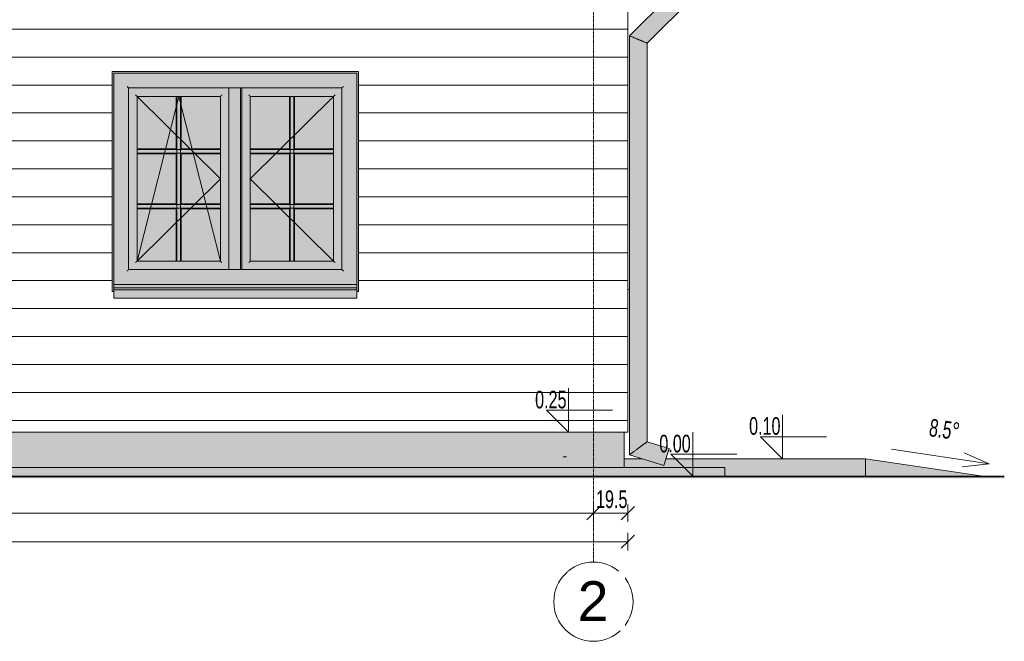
# Model space of a CAD drawing. Header units: centimetres. Extents: x 63249 to 70946, y -123 to 53714.
# Tile 11 of 58: x 65369 to 65928, y -94 to 259. Entities that reach past the tile are written whole.
import ezdxf

# ---------------------------------------------------------------- set-up
doc = ezdxf.new("R2010")
doc.units = ezdxf.units.CM
doc.linetypes.add('Linia siatki', pattern=[2.2225, 1.27, -0.3175, 0.3175, -0.3175])
for name, color, linetype, lineweight in [('A-ANNO-DIMS', 7, 'Continuous', 5), ('A-ANNO-DIMS-50', 7, 'Continuous', 5), ('A-FLOR', 7, 'Continuous', 5), ('A-FLOR-LEVL', 7, 'Continuous', 5), ('A-GLAZ', 7, 'Continuous', 5), ('A-WALL', 7, 'Continuous', 5), ('A-WALL-PATT', 7, 'Continuous', 5), ('C-TOPO', 7, 'Continuous', 5), ('G-ANNO-DIMS', 7, 'Continuous', 5), ('P-PIPE', 7, 'Continuous', 5), ('S-GRID', 7, 'Continuous', 5), ('S-GRID-IDEN', 7, 'Continuous', 5)]:
    doc.layers.add(name, color=color, linetype=linetype, lineweight=lineweight)
doc.styles.add('Arial', font='arial.ttf', dxfattribs={"height": 22.5})
doc.styles.add('Arial Narrow', font='ARIALN.TTF', dxfattribs={"width": 0.8, "height": 10})
doc.dimstyles.new('standard_wielkość_otworów', dxfattribs={"dimscale": 30.48, "dimtxt": 10.23431, "dimasz": 0.246063, "dimexe": 0.164042, "dimexo": 0.0625, "dimgap": 0, "dimtad": 1, "dimdec": 1, "dimrnd": 0.5, "dimdsep": 46, "dimtxsty": 'Arial Narrow', "dimblk1": 'OBLIQUE', "dimblk2": 'OBLIQUE', "dimsah": 1, "dimcen": 0.09, "dimazin": 0, "dimtfac": 1, "dimtdec": 4, "dimtix": 1, "dimtmove": 0, "dimatfit": 3, "dimfxl": 0.164042, "dimfxlon": 1, "dimtvp": 1, "dimtolj": 1, "dimtzin": 0, "dimarcsym": 2})
pattern_1 = [(0, (65110.82, 0), (0, 15.875), [])]

# ---------------------------------------------------------------- blocks, each defined once
blk = doc.blocks.new('Windows_S9000-Double-Vent-Window-with-Sashbars - O3 Windows_S9000-Double-Vent-Window-with-Sashbars 2-9090698-Elewacja w osi B - Wschodnia')
at = {"layer": 'A-GLAZ', "true_color": 0x787878}
blk.add_hatch(color=8, dxfattribs=at).paths.add_polyline_path([(66333.06, 106), (66333.06, 106.18), (66332.06, 106.23), (66332.06, 106.05)])
at = {"layer": 'A-GLAZ'}
for p, q in [((66333.06, 106.18), (66332.06, 106.23)), ((66332.06, 106.05), (66333.06, 106))]:
    blk.add_line(p, q, dxfattribs=at)
blk = doc.blocks.new('ARu Rura spustowa okrągła ___FK_04_0 - Na ziemię _φ10_-9233713-Elewacja w osi B - Wschodnia')
at = {"layer": 'P-PIPE', "true_color": 0x383e42}
h = blk.add_hatch(color=250, dxfattribs=at)
h.paths.add_polyline_path([(66371.61, 274.6), (66371.56, 315.67), (66371.19, 315.67), (66371.11, 315.47), (66370.25, 314.33), (66369.35, 313.6), (66368.29, 313.1), (66367.13, 312.85), (66365.95, 312.89), (66364.77, 313.22), (66363.7, 313.83), (66362.72, 314.84), (66362.17, 315.67), (66361.71, 315.67), (66361.71, 302.33), (66361.61, 302.33), (66361.61, 278.75), (66371.44, 274.68)])
h.paths.add_polyline_path([(66367.13, 313.04), (66368.38, 313.33), (66369.47, 313.92), (66370.25, 314.59), (66370.99, 315.67), (66362.44, 315.67), (66363.1, 314.69), (66363.79, 314.01), (66364.81, 313.41), (66365.95, 313.08), (66366.61, 313.06)])
for points in [[(66343.06, 246.06), (66371.61, 274.6), (66361.61, 278.75), (66333.06, 250.2), (66342.89, 246.13)], [(66333.06, 12.28), (66343.06, 19.64), (66343.06, 246.06), (66333.06, 250.2), (66333.06, 181.29), (66333.06, 12.41)], [(66352.57, 6.19), (66355.5, 15.75), (66343.06, 19.64), (66333.06, 12.28), (66352.05, 6.35)]]:
    blk.add_hatch(color=250, dxfattribs=at).paths.add_polyline_path(points)
at = {"layer": 'P-PIPE'}
for p, q in [((66362.19, 315.67), (66361.67, 315.67)), ((66370.94, 315.67), (66362.42, 315.67)), ((66371.61, 315.67), (66371.23, 315.67)), ((66371.61, 274.6), (66371.61, 315.67)), ((66361.61, 302.33), (66361.61, 278.75)), ((66361.61, 278.75), (66333.06, 250.2)), ((66343.06, 246.06), (66371.61, 274.6)), ((66333.06, 250.2), (66333.06, 12.28)), ((66343.06, 19.64), (66343.06, 246.06)), ((66355.55, 15.73), (66343.06, 19.64)), ((66333.06, 12.28), (66352.57, 6.19)), ((66352.57, 6.19), (66355.55, 15.73))]:
    blk.add_line(p, q, dxfattribs=at)
for points, knots in [([(66361.61, 278.75), (66361.61, 278.75), (66361.72, 278.7), (66362.23, 278.49), (66363.03, 278.16), (66363.9, 277.8), (66364.69, 277.47), (66365.31, 277.21), (66365.95, 276.95), (66366.61, 276.68), (66367.26, 276.4), (66367.91, 276.14), (66368.53, 275.88), (66369.31, 275.56), (66370.18, 275.19), (66370.99, 274.86), (66371.49, 274.65), (66371.61, 274.61), (66371.61, 274.6)], [0, 0, 0, 0, 0.083333, 0.166667, 0.25, 0.333333, 0.375, 0.416667, 0.458333, 0.5, 0.541667, 0.583333, 0.625, 0.666667, 0.75, 0.833333, 0.916667, 1, 1, 1, 1]), ([(66333.06, 250.2), (66333.06, 250.2), (66333.18, 250.15), (66333.68, 249.94), (66334.49, 249.61), (66335.36, 249.25), (66336.14, 248.93), (66336.76, 248.67), (66337.41, 248.4), (66338.06, 248.13), (66338.72, 247.86), (66339.36, 247.59), (66339.98, 247.34), (66340.77, 247.01), (66341.64, 246.65), (66342.44, 246.32), (66342.95, 246.11), (66343.06, 246.06), (66343.06, 246.06)], [0, 0, 0, 0, 0.083333, 0.166667, 0.25, 0.333333, 0.375, 0.416667, 0.458333, 0.5, 0.541667, 0.583333, 0.625, 0.666667, 0.75, 0.833333, 0.916667, 1, 1, 1, 1]), ([(66333.06, 12.28), (66333.06, 12.29), (66333.18, 12.37), (66333.6, 12.68), (66334.08, 13.04), (66334.52, 13.35), (66335.01, 13.72), (66335.56, 14.12), (66336.14, 14.55), (66336.76, 15.01), (66337.41, 15.48), (66337.95, 15.88), (66338.39, 16.2), (66338.82, 16.52), (66339.25, 16.84), (66339.67, 17.14), (66340.08, 17.44), (66340.57, 17.8), (66341.11, 18.2), (66341.61, 18.57), (66342.04, 18.88), (66342.53, 19.24), (66342.95, 19.55), (66343.06, 19.63), (66343.06, 19.64)], [0, 0, 0, 0, 0.083333, 0.166667, 0.208333, 0.25, 0.291667, 0.333333, 0.375, 0.416667, 0.458333, 0.5, 0.520833, 0.541667, 0.583333, 0.604167, 0.625, 0.666667, 0.708333, 0.75, 0.791667, 0.833333, 0.916667, 1, 1, 1, 1])]:
    blk.add_open_spline(points, degree=3, knots=knots, dxfattribs=at)
blk = doc.blocks.new('Windows_S9000-Double-Vent-Window-with-Sashbars - O3 Windows_S9000-Double-Vent-Window-with-Sashbars 2-9225298-Elewacja w osi B - Wschodnia')
at = {"layer": 'A-GLAZ', "true_color": 0x7f7f7f}
blk.add_hatch(color=8, dxfattribs=at).paths.add_polyline_path([(66039.06, 105), (66040.06, 105), (66040.06, 229), (66178.06, 229), (66178.06, 105), (66179.06, 105), (66179.06, 230), (66039.06, 230), (66039.06, 112.86)])
at = {"layer": 'A-GLAZ', "true_color": 0x383e42}
h = blk.add_hatch(color=250, dxfattribs=at)
h.paths.add_polyline_path([(66040.06, 109), (66178.06, 109), (66178.06, 229), (66040.06, 229), (66040.06, 112.86)])
h.paths.add_polyline_path([(66066.95, 116.57), (66047.63, 116.57), (66047.63, 221.43), (66170.5, 221.43), (66170.5, 116.57), (66075.98, 116.57)])
for points in [[(66047.63, 116.57), (66048.21, 117.14), (66048.21, 220.86), (66047.63, 221.38), (66047.63, 116.62)], [(66048.21, 220.86), (66169.92, 220.86), (66170.44, 221.43), (66047.68, 221.38), (66048.15, 220.92)], [(66048.21, 117.14), (66048.46, 117.4), (66048.46, 220.6), (66048.21, 220.86), (66048.21, 117.4)], [(66048.46, 220.6), (66169.66, 220.6), (66169.92, 220.86), (66048.21, 220.86)], [(66105.62, 117.4), (66105.62, 220.6), (66105.33, 220.57), (66105.36, 117.4)], [(66106.2, 117.4), (66106.2, 220.6), (66105.62, 220.6), (66105.62, 117.4), (66106.04, 117.4)], [(66111.93, 117.4), (66111.93, 220.6), (66106.2, 220.6), (66106.2, 117.4), (66107.62, 117.4)], [(66111.93, 117.4), (66112.51, 117.4), (66112.46, 220.6), (66111.93, 220.6), (66111.93, 118.56)], [(66112.76, 117.4), (66112.76, 220.6), (66112.51, 220.6), (66112.51, 117.4)], [(66169.92, 117.14), (66169.92, 220.86), (66169.66, 220.6), (66169.66, 117.4)], [(66170.5, 116.57), (66170.44, 221.38), (66169.92, 220.86), (66169.92, 117.14), (66170.44, 116.62)], [(66052.43, 121.37), (66053.01, 121.94), (66053.01, 216.06), (66052.43, 216.63), (66052.43, 121.41)], [(66083.55, 216.06), (66100.82, 216.06), (66101.4, 216.63), (66052.43, 216.63), (66053.01, 216.06), (66078.3, 216.06)], [(66053.01, 121.94), (66053.26, 122.2), (66053.26, 215.8), (66053.01, 216.06), (66053.01, 122.2)], [(66053.26, 215.8), (66100.56, 215.8), (66100.82, 216.06), (66053.01, 216.06)], [(66075.98, 122.2), (66077.92, 122.2), (66077.92, 215.8), (66075.9, 215.8), (66075.9, 122.2)], [(66100.82, 121.94), (66100.82, 216.06), (66100.56, 215.8), (66100.56, 122.2)], [(66101.4, 121.37), (66101.4, 216.63), (66100.82, 216.06), (66100.82, 121.94), (66101.35, 121.41)], [(66116.73, 121.37), (66117.31, 121.94), (66117.31, 216.06), (66116.73, 216.63), (66116.73, 121.48)], [(66140.2, 216.06), (66165.12, 216.06), (66165.7, 216.63), (66116.73, 216.63), (66117.31, 216.06), (66139.83, 216.06)], [(66117.31, 121.94), (66117.56, 122.2), (66117.56, 215.8), (66117.31, 216.06), (66117.31, 122.2)], [(66117.56, 215.8), (66164.86, 215.8), (66165.12, 216.06), (66117.31, 216.06)], [(66142.22, 122.2), (66142.22, 215.8), (66140.2, 215.8), (66140.2, 122.2)], [(66165.12, 121.94), (66165.12, 216.06), (66164.86, 215.8), (66164.86, 122.2)], [(66165.7, 121.37), (66165.7, 216.63), (66165.12, 216.06), (66165.12, 121.94), (66165.58, 121.48)], [(66077.92, 121.37), (66101.35, 121.41), (66100.82, 121.94), (66053.01, 121.94), (66052.43, 121.37), (66075.98, 121.37)], [(66057.91, 121.94), (66100.82, 121.94), (66100.56, 122.2), (66053.26, 122.2), (66053.01, 121.94), (66053.39, 121.94)], [(66140.2, 121.37), (66165.7, 121.37), (66165.12, 121.94), (66117.31, 121.94), (66116.73, 121.37), (66139.25, 121.37)], [(66164.86, 121.94), (66165.12, 121.94), (66164.86, 122.2), (66117.56, 122.2), (66117.31, 121.94), (66161.85, 121.94)], [(66047.63, 116.57), (66170.44, 116.62), (66169.92, 117.14), (66048.21, 117.14), (66047.68, 116.62)], [(66169.66, 117.14), (66169.92, 117.14), (66169.66, 117.4), (66048.46, 117.4), (66048.21, 117.14), (66167.87, 117.14)]]:
    blk.add_hatch(color=250, dxfattribs=at).paths.add_polyline_path(points)
h = blk.add_hatch(color=250, dxfattribs=at)
h.paths.add_polyline_path([(66048.46, 117.4), (66105.33, 117.43), (66105.33, 220.6), (66048.46, 220.6), (66048.46, 118.56)])
h.paths.add_polyline_path([(66101.4, 121.37), (66052.43, 121.41), (66052.43, 216.63), (66101.4, 216.63), (66101.4, 121.41)])
h = blk.add_hatch(color=250, dxfattribs=at)
h.paths.add_polyline_path([(66169.66, 117.4), (66169.66, 220.6), (66112.76, 220.6), (66112.76, 117.4), (66167.87, 117.4)])
h.paths.add_polyline_path([(66165.7, 121.37), (66116.73, 121.37), (66116.73, 216.63), (66165.7, 216.63), (66165.7, 124.26)])
at = {"layer": 'A-GLAZ', "true_color": 0xd7f2ff}
h = blk.add_hatch(color=7, dxfattribs=at)
h.paths.add_polyline_path([(66075.53, 122.2), (66075.53, 152.02), (66053.26, 152.02), (66053.26, 122.2), (66066.95, 122.2)])
h.paths.add_polyline_path([(66098.58, 122.2), (66100.56, 122.2), (66100.56, 215.8), (66078.3, 215.8), (66078.3, 185.98), (66100.56, 185.98), (66100.56, 183.22), (66078.3, 183.22), (66078.3, 154.78), (66100.56, 154.78), (66100.56, 152.02), (66078.3, 152.02), (66078.3, 122.2), (66094.06, 122.2)])
h.paths.add_polyline_path([(66075.53, 154.78), (66075.53, 183.22), (66053.26, 183.22), (66053.26, 154.78), (66057.91, 154.78)])
h.paths.add_polyline_path([(66053.26, 185.98), (66075.53, 185.98), (66075.53, 215.8), (66053.26, 215.8), (66053.26, 192.7)])
at = {"layer": 'A-GLAZ', "true_color": 0x383e42}
h = blk.add_hatch(color=250, dxfattribs=at)
h.paths.add_polyline_path([(66075.63, 122.2), (66075.9, 122.2), (66075.9, 152.39), (66075.53, 152.02), (66075.53, 122.2)])
h.paths.add_polyline_path([(66075.9, 154.41), (66075.9, 183.59), (66075.53, 183.22), (66075.53, 154.78)])
h.paths.add_polyline_path([(66075.9, 185.61), (66075.9, 215.8), (66075.53, 215.8), (66075.53, 185.98)])
h = blk.add_hatch(color=250, dxfattribs=at)
h.paths.add_polyline_path([(66078.19, 122.2), (66078.3, 122.2), (66078.3, 152.02), (66077.92, 152.39), (66077.92, 122.2), (66078.15, 122.2)])
h.paths.add_polyline_path([(66077.92, 154.41), (66078.3, 154.78), (66078.3, 183.22), (66077.92, 183.59), (66077.92, 158.48)])
h.paths.add_polyline_path([(66077.92, 185.61), (66078.3, 185.98), (66078.3, 215.8), (66077.92, 215.8), (66077.92, 204.1)])
at = {"layer": 'A-GLAZ', "true_color": 0xd7f2ff}
h = blk.add_hatch(color=7, dxfattribs=at)
h.paths.add_polyline_path([(66164.86, 122.2), (66164.86, 152.02), (66142.6, 152.02), (66142.6, 122.2), (66161.85, 122.2)])
h.paths.add_polyline_path([(66121.17, 122.2), (66139.83, 122.2), (66139.83, 152.02), (66117.56, 152.02), (66117.56, 122.2)])
h.paths.add_polyline_path([(66139.83, 154.78), (66139.83, 183.22), (66117.56, 183.22), (66117.56, 154.78), (66130.21, 154.78)])
h.paths.add_polyline_path([(66142.6, 154.78), (66164.86, 154.78), (66164.86, 183.22), (66142.6, 183.22), (66142.6, 158.48)])
h.paths.add_polyline_path([(66130.21, 185.98), (66139.83, 185.98), (66139.83, 215.8), (66142.6, 215.8), (66142.6, 185.98), (66164.86, 185.98), (66164.86, 215.8), (66117.56, 215.8), (66117.56, 185.98)])
at = {"layer": 'A-GLAZ', "true_color": 0x383e42}
h = blk.add_hatch(color=250, dxfattribs=at)
h.paths.add_polyline_path([(66139.97, 122.2), (66140.2, 122.2), (66140.2, 152.39), (66139.83, 152.02), (66139.83, 122.2), (66139.97, 122.2)])
h.paths.add_polyline_path([(66140.2, 154.41), (66140.2, 183.59), (66139.83, 183.22), (66139.83, 154.78)])
h.paths.add_polyline_path([(66140.2, 185.61), (66140.2, 215.8), (66139.83, 215.8), (66139.83, 185.98)])
h = blk.add_hatch(color=250, dxfattribs=at)
h.paths.add_polyline_path([(66142.22, 122.2), (66142.6, 122.2), (66142.6, 152.02), (66142.22, 152.39), (66142.22, 122.2)])
h.paths.add_polyline_path([(66142.22, 154.41), (66142.6, 154.78), (66142.6, 183.22), (66142.22, 183.59), (66142.22, 158.48)])
h.paths.add_polyline_path([(66142.22, 185.61), (66142.6, 185.98), (66142.6, 215.8), (66142.22, 215.8), (66142.22, 204.1)])
h = blk.add_hatch(color=250, dxfattribs=at)
h.paths.add_polyline_path([(66075.9, 185.61), (66075.53, 185.98), (66053.26, 185.98), (66053.26, 185.61), (66075.53, 185.61)])
h.paths.add_polyline_path([(66100.56, 185.61), (66100.56, 185.98), (66078.3, 185.98), (66077.92, 185.61), (66094.06, 185.61)])
h = blk.add_hatch(color=250, dxfattribs=at)
h.paths.add_polyline_path([(66057.91, 183.59), (66075.9, 183.59), (66075.9, 185.61), (66053.26, 185.61), (66053.26, 183.59)])
h.paths.add_polyline_path([(66100.56, 183.59), (66100.56, 185.61), (66077.92, 185.61), (66077.92, 183.59), (66094.06, 183.59)])
h = blk.add_hatch(color=250, dxfattribs=at)
h.paths.add_polyline_path([(66142.22, 185.61), (66164.86, 185.61), (66164.86, 185.98), (66142.6, 185.98)])
h.paths.add_polyline_path([(66130.21, 185.61), (66140.2, 185.61), (66139.83, 185.98), (66117.56, 185.98), (66117.56, 185.61)])
h = blk.add_hatch(color=250, dxfattribs=at)
h.paths.add_polyline_path([(66130.21, 183.59), (66140.2, 183.59), (66140.2, 185.61), (66117.56, 185.61), (66117.56, 183.59)])
h.paths.add_polyline_path([(66164.86, 183.59), (66164.86, 185.61), (66142.22, 185.61), (66142.22, 183.59), (66148.29, 183.59)])
h = blk.add_hatch(color=250, dxfattribs=at)
h.paths.add_polyline_path([(66094.06, 183.22), (66100.56, 183.22), (66100.56, 183.59), (66077.92, 183.59), (66078.3, 183.22)])
h.paths.add_polyline_path([(66057.91, 183.22), (66075.53, 183.22), (66075.9, 183.59), (66053.26, 183.59), (66053.26, 183.22)])
h = blk.add_hatch(color=250, dxfattribs=at)
h.paths.add_polyline_path([(66117.56, 183.22), (66139.83, 183.22), (66140.2, 183.59), (66117.56, 183.59)])
h.paths.add_polyline_path([(66164.86, 183.22), (66164.86, 183.59), (66142.22, 183.59), (66142.6, 183.22), (66148.29, 183.22)])
h = blk.add_hatch(color=250, dxfattribs=at)
h.paths.add_polyline_path([(66075.9, 154.41), (66075.53, 154.78), (66053.26, 154.78), (66053.26, 154.41), (66075.53, 154.41)])
h.paths.add_polyline_path([(66100.56, 154.41), (66100.56, 154.78), (66078.3, 154.78), (66077.92, 154.41), (66094.06, 154.41)])
h = blk.add_hatch(color=250, dxfattribs=at)
h.paths.add_polyline_path([(66057.91, 152.39), (66075.9, 152.39), (66075.9, 154.41), (66053.26, 154.41), (66053.26, 152.39)])
h.paths.add_polyline_path([(66100.56, 152.39), (66100.56, 154.41), (66077.92, 154.41), (66077.92, 152.39), (66094.06, 152.39)])
h = blk.add_hatch(color=250, dxfattribs=at)
h.paths.add_polyline_path([(66094.06, 152.02), (66100.56, 152.02), (66100.56, 152.39), (66077.92, 152.39), (66078.3, 152.02)])
h.paths.add_polyline_path([(66057.91, 152.02), (66075.53, 152.02), (66075.9, 152.39), (66053.26, 152.39), (66053.26, 152.02)])
h = blk.add_hatch(color=250, dxfattribs=at)
h.paths.add_polyline_path([(66140.2, 154.41), (66139.83, 154.78), (66117.56, 154.78), (66117.56, 154.41), (66139.83, 154.41)])
h.paths.add_polyline_path([(66164.86, 154.41), (66164.86, 154.78), (66142.6, 154.78), (66142.22, 154.41), (66148.29, 154.41)])
h = blk.add_hatch(color=250, dxfattribs=at)
h.paths.add_polyline_path([(66117.56, 152.39), (66140.2, 152.39), (66140.2, 154.41), (66117.56, 154.41), (66117.56, 152.78)])
h.paths.add_polyline_path([(66164.86, 152.39), (66164.86, 154.41), (66142.22, 154.41), (66142.22, 152.39), (66148.29, 152.39)])
h = blk.add_hatch(color=250, dxfattribs=at)
h.paths.add_polyline_path([(66117.56, 152.02), (66139.83, 152.02), (66140.2, 152.39), (66117.56, 152.39)])
h.paths.add_polyline_path([(66164.86, 152.02), (66164.86, 152.39), (66142.22, 152.39), (66142.6, 152.02), (66148.29, 152.02)])
at = {"layer": 'A-GLAZ', "true_color": 0x787878}
for points in [[(66170.5, 107.15), (66178.06, 107.15), (66178.06, 109), (66040.06, 109), (66040.06, 107.15), (66166.36, 107.15)], [(66112.14, 105.96), (66178.06, 106), (66178.06, 107.15), (66040.06, 107.15), (66040.06, 105.96), (66094.06, 105.96)], [(66040.06, 101.24), (66178.06, 101.24), (66178.06, 105.96), (66040.06, 105.96), (66040.06, 101.45)], [(66040.06, 101.14), (66178.06, 101.19), (66178.06, 101.24), (66040.06, 101.19), (66040.06, 101.14)]]:
    blk.add_hatch(color=8, dxfattribs=at).paths.add_polyline_path(points)
at = {"layer": 'A-GLAZ'}
for p, q in [((66040.06, 229), (66178.06, 229)), ((66040.06, 109), (66040.06, 229)), ((66178.06, 229), (66178.06, 109)), ((66048.46, 220.6), (66048.21, 220.86)), ((66048.46, 117.4), (66048.46, 220.6)), ((66048.46, 220.6), (66105.36, 220.6)), ((66105.33, 220.6), (66105.33, 117.4)), ((66105.33, 220.6), (66105.62, 220.6)), ((66105.33, 117.4), (66105.33, 220.6)), ((66106.2, 220.6), (66105.62, 220.6)), ((66106.2, 220.6), (66111.93, 220.6)), ((66112.51, 220.6), (66111.93, 220.6)), ((66111.93, 220.6), (66111.93, 117.4)), ((66112.51, 220.6), (66112.76, 220.6)), ((66112.76, 220.6), (66112.76, 117.4)), ((66112.76, 220.6), (66169.66, 220.6)), ((66169.92, 220.86), (66169.66, 220.6)), ((66169.66, 220.6), (66169.66, 117.4)), ((66053.26, 215.8), (66053.01, 216.06)), ((66053.26, 122.2), (66076.91, 215.8)), ((66053.26, 215.8), (66100.56, 169)), ((66053.26, 215.8), (66053.26, 185.84)), ((66075.67, 215.8), (66053.26, 215.8)), ((66075.53, 215.8), (66075.53, 185.98)), ((66075.63, 215.8), (66075.9, 215.8)), ((66075.9, 215.8), (66077.92, 215.8)), ((66075.9, 215.8), (66075.9, 122.2)), ((66076.91, 215.8), (66100.56, 122.2)), ((66077.92, 215.8), (66078.19, 215.8)), ((66077.92, 215.8), (66077.92, 122.2)), ((66100.56, 215.8), (66078.15, 215.8)), ((66078.3, 185.98), (66078.3, 215.8)), ((66100.82, 216.06), (66100.56, 215.8)), ((66100.56, 185.84), (66100.56, 215.8)), ((66117.56, 215.8), (66117.31, 216.06)), ((66164.86, 215.8), (66117.56, 169)), ((66117.56, 215.8), (66117.56, 185.84)), ((66139.97, 215.8), (66117.56, 215.8)), ((66139.83, 215.8), (66139.83, 185.98)), ((66139.93, 215.8), (66140.2, 215.8)), ((66140.2, 215.8), (66142.22, 215.8)), ((66140.2, 215.8), (66140.2, 122.2)), ((66142.22, 215.8), (66142.49, 215.8)), ((66142.22, 215.8), (66142.22, 122.2)), ((66164.86, 215.8), (66142.45, 215.8)), ((66142.6, 185.98), (66142.6, 215.8)), ((66165.12, 216.06), (66164.86, 215.8)), ((66164.86, 185.84), (66164.86, 215.8)), ((66053.26, 185.98), (66075.53, 185.98)), ((66053.26, 185.61), (66053.26, 185.88)), ((66053.26, 183.59), (66053.26, 185.61)), ((66053.26, 185.61), (66100.56, 185.61)), ((66078.3, 185.98), (66100.56, 185.98)), ((66100.56, 185.88), (66100.56, 185.61)), ((66100.56, 185.61), (66100.56, 183.59)), ((66117.56, 185.98), (66139.83, 185.98)), ((66117.56, 185.61), (66117.56, 185.88)), ((66117.56, 183.59), (66117.56, 185.61)), ((66117.56, 185.61), (66164.86, 185.61)), ((66142.6, 185.98), (66164.86, 185.98)), ((66164.86, 185.88), (66164.86, 185.61)), ((66164.86, 185.61), (66164.86, 183.59)), ((66053.26, 183.32), (66053.26, 183.59)), ((66053.26, 183.59), (66100.56, 183.59)), ((66053.26, 183.36), (66053.26, 154.64)), ((66075.53, 183.22), (66053.26, 183.22)), ((66075.53, 183.22), (66075.53, 154.78)), ((66100.56, 183.22), (66078.3, 183.22)), ((66078.3, 154.78), (66078.3, 183.22)), ((66100.56, 183.59), (66100.56, 183.32)), ((66100.56, 154.64), (66100.56, 183.36)), ((66117.56, 183.32), (66117.56, 183.59)), ((66117.56, 183.59), (66164.86, 183.59)), ((66117.56, 183.36), (66117.56, 154.64)), ((66139.83, 183.22), (66117.56, 183.22)), ((66139.83, 183.22), (66139.83, 154.78)), ((66164.86, 183.22), (66142.6, 183.22)), ((66142.6, 154.78), (66142.6, 183.22)), ((66164.86, 183.59), (66164.86, 183.32)), ((66164.86, 154.64), (66164.86, 183.36)), ((66100.56, 169), (66053.26, 122.2)), ((66117.56, 169), (66164.86, 122.2)), ((66053.26, 154.78), (66075.53, 154.78)), ((66053.26, 154.41), (66053.26, 154.68)), ((66053.26, 152.39), (66053.26, 154.41)), ((66053.26, 154.41), (66100.56, 154.41)), ((66053.26, 152.12), (66053.26, 152.39)), ((66053.26, 152.39), (66100.56, 152.39)), ((66053.26, 152.16), (66053.26, 122.2)), ((66075.53, 152.02), (66053.26, 152.02)), ((66075.53, 152.02), (66075.53, 122.2)), ((66078.3, 154.78), (66100.56, 154.78)), ((66078.3, 122.2), (66078.3, 152.02)), ((66100.56, 152.02), (66078.3, 152.02)), ((66100.56, 154.68), (66100.56, 154.41)), ((66100.56, 154.41), (66100.56, 152.39)), ((66100.56, 152.39), (66100.56, 152.12)), ((66100.56, 122.2), (66100.56, 152.16)), ((66117.56, 154.78), (66139.83, 154.78)), ((66117.56, 154.41), (66117.56, 154.68)), ((66117.56, 152.39), (66117.56, 154.41)), ((66117.56, 154.41), (66164.86, 154.41)), ((66117.56, 152.12), (66117.56, 152.39)), ((66117.56, 152.39), (66164.86, 152.39)), ((66117.56, 152.16), (66117.56, 122.2)), ((66139.83, 152.02), (66117.56, 152.02)), ((66139.83, 152.02), (66139.83, 122.2)), ((66142.6, 154.78), (66164.86, 154.78)), ((66164.86, 152.02), (66142.6, 152.02)), ((66142.6, 122.2), (66142.6, 152.02)), ((66164.86, 154.68), (66164.86, 154.41)), ((66164.86, 154.41), (66164.86, 152.39)), ((66164.86, 152.39), (66164.86, 152.12)), ((66164.86, 122.2), (66164.86, 152.16)), ((66053.26, 122.2), (66053.01, 121.94)), ((66053.26, 122.2), (66075.67, 122.2)), ((66075.9, 122.2), (66075.63, 122.2)), ((66077.92, 122.2), (66075.9, 122.2)), ((66078.19, 122.2), (66077.92, 122.2)), ((66078.15, 122.2), (66100.56, 122.2)), ((66100.56, 122.2), (66100.82, 121.94)), ((66117.56, 122.2), (66117.31, 121.94)), ((66117.56, 122.2), (66139.97, 122.2)), ((66140.2, 122.2), (66139.93, 122.2)), ((66142.22, 122.2), (66140.2, 122.2)), ((66142.49, 122.2), (66142.22, 122.2)), ((66142.45, 122.2), (66164.86, 122.2)), ((66164.86, 122.2), (66165.12, 121.94)), ((66048.21, 117.14), (66048.46, 117.4)), ((66105.36, 117.4), (66048.46, 117.4)), ((66105.62, 117.4), (66105.33, 117.4)), ((66105.62, 117.4), (66106.2, 117.4)), ((66111.93, 117.4), (66106.2, 117.4)), ((66111.93, 117.4), (66112.51, 117.4)), ((66112.76, 117.4), (66112.51, 117.4)), ((66169.66, 117.4), (66112.76, 117.4)), ((66169.92, 117.14), (66169.66, 117.4)), ((66178.06, 109), (66040.06, 109)), ((66040.06, 107.15), (66040.06, 109)), ((66040.06, 105.96), (66040.06, 107.15)), ((66178.06, 107.15), (66040.06, 107.15)), ((66178.06, 109), (66178.06, 107.15)), ((66178.06, 107.15), (66178.06, 105.96)), ((66040.06, 101.24), (66040.06, 105.96)), ((66178.06, 105.96), (66040.06, 105.96)), ((66040.06, 101.24), (66040.06, 101.14)), ((66040.06, 101.14), (66178.06, 101.14)), ((66178.06, 105.96), (66178.06, 101.24)), ((66178.06, 101.14), (66178.06, 101.24))]:
    blk.add_line(p, q, dxfattribs=at)
for points, knots in [([(66048.21, 220.86), (66048.19, 220.87), (66048.16, 220.9), (66048.1, 220.96), (66048.06, 221), (66048.02, 221.04), (66047.99, 221.07), (66047.96, 221.1), (66047.92, 221.15), (66047.86, 221.2), (66047.76, 221.3), (66047.68, 221.38), (66047.63, 221.43)], [-1, -1, -1, -1, -0.8, -0.7, -0.6, -0.55, -0.5, -0.45, -0.4, -0.3, -0.2, 0, 0, 0, 0]), ([(66170.5, 221.43), (66170.44, 221.38), (66170.37, 221.3), (66170.27, 221.2), (66170.21, 221.15), (66170.16, 221.1), (66170.12, 221.06), (66170.08, 221.02), (66170.05, 220.98), (66170.01, 220.95), (66169.96, 220.9), (66169.93, 220.87), (66169.92, 220.86)], [0, 0, 0, 0, 0.2, 0.3, 0.4, 0.45, 0.5, 0.6, 0.65, 0.7, 0.8, 1, 1, 1, 1]), ([(66053.01, 216.06), (66052.99, 216.07), (66052.96, 216.1), (66052.91, 216.16), (66052.86, 216.2), (66052.82, 216.24), (66052.79, 216.27), (66052.76, 216.3), (66052.72, 216.35), (66052.66, 216.4), (66052.56, 216.5), (66052.48, 216.58), (66052.43, 216.63)], [0, 0, 0, 0, 0.2, 0.3, 0.4, 0.45, 0.5, 0.55, 0.6, 0.7, 0.8, 1, 1, 1, 1]), ([(66101.4, 216.63), (66101.34, 216.58), (66101.27, 216.5), (66101.17, 216.4), (66101.11, 216.35), (66101.06, 216.3), (66101.02, 216.26), (66100.98, 216.22), (66100.95, 216.18), (66100.91, 216.15), (66100.86, 216.1), (66100.83, 216.07), (66100.82, 216.06)], [-1, -1, -1, -1, -0.8, -0.7, -0.6, -0.55, -0.5, -0.4, -0.35, -0.3, -0.2, 0, 0, 0, 0]), ([(66117.31, 216.06), (66117.29, 216.07), (66117.26, 216.1), (66117.21, 216.16), (66117.16, 216.2), (66117.12, 216.24), (66117.09, 216.27), (66117.06, 216.3), (66117.02, 216.35), (66116.96, 216.4), (66116.86, 216.5), (66116.78, 216.58), (66116.73, 216.63)], [0, 0, 0, 0, 0.2, 0.3, 0.4, 0.45, 0.5, 0.55, 0.6, 0.7, 0.8, 1, 1, 1, 1]), ([(66165.7, 216.63), (66165.64, 216.58), (66165.57, 216.5), (66165.47, 216.4), (66165.41, 216.35), (66165.36, 216.3), (66165.32, 216.26), (66165.28, 216.22), (66165.25, 216.18), (66165.21, 216.15), (66165.16, 216.1), (66165.13, 216.07), (66165.12, 216.06)], [-1, -1, -1, -1, -0.8, -0.7, -0.6, -0.55, -0.5, -0.4, -0.35, -0.3, -0.2, 0, 0, 0, 0]), ([(66053.01, 121.94), (66052.99, 121.93), (66052.96, 121.9), (66052.91, 121.84), (66052.86, 121.8), (66052.82, 121.76), (66052.79, 121.73), (66052.76, 121.7), (66052.72, 121.65), (66052.66, 121.6), (66052.56, 121.5), (66052.48, 121.42), (66052.43, 121.37)], [0, 0, 0, 0, 0.2, 0.3, 0.4, 0.45, 0.5, 0.55, 0.6, 0.7, 0.8, 1, 1, 1, 1]), ([(66100.82, 121.94), (66100.83, 121.93), (66100.86, 121.9), (66100.92, 121.84), (66100.96, 121.8), (66101, 121.76), (66101.03, 121.73), (66101.06, 121.7), (66101.11, 121.65), (66101.17, 121.6), (66101.27, 121.5), (66101.34, 121.42), (66101.4, 121.37)], [0, 0, 0, 0, 0.2, 0.3, 0.4, 0.45, 0.5, 0.55, 0.6, 0.7, 0.8, 1, 1, 1, 1]), ([(66117.31, 121.94), (66117.29, 121.93), (66117.26, 121.9), (66117.21, 121.84), (66117.16, 121.8), (66117.12, 121.76), (66117.09, 121.73), (66117.06, 121.7), (66117.02, 121.65), (66116.96, 121.6), (66116.86, 121.5), (66116.78, 121.42), (66116.73, 121.37)], [0, 0, 0, 0, 0.2, 0.3, 0.4, 0.45, 0.5, 0.55, 0.6, 0.7, 0.8, 1, 1, 1, 1]), ([(66165.12, 121.94), (66165.13, 121.93), (66165.16, 121.9), (66165.22, 121.84), (66165.26, 121.8), (66165.3, 121.76), (66165.33, 121.73), (66165.36, 121.7), (66165.41, 121.65), (66165.47, 121.6), (66165.57, 121.5), (66165.64, 121.42), (66165.7, 121.37)], [0, 0, 0, 0, 0.2, 0.3, 0.4, 0.45, 0.5, 0.55, 0.6, 0.7, 0.8, 1, 1, 1, 1]), ([(66047.63, 116.57), (66047.68, 116.62), (66047.76, 116.7), (66047.86, 116.8), (66047.92, 116.85), (66047.96, 116.9), (66048, 116.94), (66048.04, 116.98), (66048.08, 117.02), (66048.11, 117.05), (66048.16, 117.1), (66048.19, 117.13), (66048.21, 117.14)], [0, 0, 0, 0, 0.2, 0.3, 0.4, 0.45, 0.5, 0.6, 0.65, 0.7, 0.8, 1, 1, 1, 1]), ([(66170.5, 116.57), (66170.44, 116.62), (66170.37, 116.7), (66170.27, 116.8), (66170.21, 116.85), (66170.16, 116.9), (66170.12, 116.94), (66170.08, 116.98), (66170.05, 117.02), (66170.01, 117.05), (66169.96, 117.1), (66169.93, 117.13), (66169.92, 117.14)], [0, 0, 0, 0, 0.2, 0.3, 0.4, 0.45, 0.5, 0.6, 0.65, 0.7, 0.8, 1, 1, 1, 1])]:
    blk.add_open_spline(points, degree=3, knots=knots, dxfattribs=at)
blk = doc.blocks.new('Rampa - Rampa-9232554-Elewacja w osi B - Wschodnia')
at = {"layer": 'A-FLOR-LEVL', "true_color": 0x7f7f7f}
blk.add_hatch(color=8, dxfattribs=at).paths.add_polyline_path([(66533.76, -0.12), (66533.76, 0), (66467.06, 10), (66467.06, -0.12)])
at = {"layer": 'A-FLOR-LEVL'}
for p, q in [((66467.06, 10), (66533.76, 0)), ((66467.06, -0.12), (66467.06, 10)), ((66533.76, -0.12), (66533.76, 0))]:
    blk.add_line(p, q, dxfattribs=at)
blk = doc.blocks.new('Siatka - M_Symbol siatki - okrąg mniejszy-7853319-Elewacja w osi B - Wschodnia')
at = {"layer": 'S-GRID-IDEN'}
blk.add_circle((65527.61, -71.24), 22.5, dxfattribs=at)
blk = doc.blocks.new('Rzędne punktów - Znacznik rzędnej-817464-Elewacja w osi B - Wschodnia')
at = {"layer": 'G-ANNO-DIMS'}
for p, q in [((66368.92, 0), (66368.92, 25)), ((66356.42, 12.5), (66368.92, 0)), ((66356.42, 12.5), (66393.92, 12.5))]:
    blk.add_line(p, q, dxfattribs=at)
blk = doc.blocks.new('DIMBLOCK8-Elewacja w osi B - Wschodnia')
at = {"layer": 'A-ANNO-DIMS-50', "color": 250, "true_color": 0x303030}
for p, q in [((64910.14, -20.93), (64910.14, -15.93)), ((65695.04, -20.93), (65695.04, -15.93)), ((64910.14, -20.93), (64906.39, -24.68)), ((64910.14, -20.93), (64913.89, -17.18)), ((64910.14, -20.93), (65695.04, -20.93)), ((64910.14, -20.93), (64910.14, -25.93)), ((65695.04, -20.93), (65691.29, -24.68)), ((65695.04, -20.93), (65698.79, -17.18)), ((65695.04, -20.93), (65695.04, -25.93))]:
    blk.add_line(p, q, dxfattribs=at)
at = {"layer": 'A-ANNO-DIMS-50', "color": 0, "insert": (65295.52, -8.01), "char_height": 10, "width": 16.9597, "attachment_point": 1, "line_spacing_factor": 0.974696, "style": 'Arial Narrow'}
blk.add_mtext('785', dxfattribs=at)
blk = doc.blocks.new('_Oblique')
at = {"color": 0, "linetype": 'ByBlock', "lineweight": -2}
blk.add_line((-0.5, -0.5), (0.5, 0.5), dxfattribs=at)
blk = doc.blocks.new('DIMBLOCK9-Elewacja w osi B - Wschodnia')
at = {"layer": 'A-ANNO-DIMS-50', "color": 250, "true_color": 0x303030}
for p, q in [((65695.04, -20.93), (65695.04, -15.93)), ((65714.59, -20.93), (65714.59, -15.93)), ((65695.04, -20.93), (65691.29, -24.68)), ((65695.04, -20.93), (65698.79, -17.18)), ((65695.04, -20.93), (65714.59, -20.93)), ((65695.04, -20.93), (65695.04, -25.93)), ((65714.59, -20.93), (65710.84, -24.68)), ((65714.59, -20.93), (65718.34, -17.18)), ((65714.59, -20.93), (65714.59, -25.93))]:
    blk.add_line(p, q, dxfattribs=at)
at = {"layer": 'A-ANNO-DIMS-50', "color": 0, "insert": (65696.53, -8.01), "char_height": 10, "width": 19.8838, "attachment_point": 1, "line_spacing_factor": 0.974696, "style": 'Arial Narrow'}
blk.add_mtext('19.5', dxfattribs=at)
blk = doc.blocks.new('DIMBLOCK10-Elewacja w osi B - Wschodnia')
at = {"layer": 'A-ANNO-DIMS-50', "color": 250, "true_color": 0x303030}
for p, q in [((64890.59, -37.16), (64890.59, -32.16)), ((64890.59, -37.16), (64894.34, -33.41)), ((65714.59, -37.16), (65714.59, -32.16)), ((65714.59, -37.16), (65718.34, -33.41)), ((64890.59, -37.16), (64886.84, -40.91)), ((64890.59, -37.16), (65714.59, -37.16)), ((64890.59, -37.16), (64890.59, -42.16)), ((65714.59, -37.16), (65710.84, -40.91)), ((65714.59, -37.16), (65714.59, -42.16))]:
    blk.add_line(p, q, dxfattribs=at)
at = {"layer": 'A-ANNO-DIMS-50', "color": 0, "insert": (65295.52, -24.24), "char_height": 10, "width": 16.9597, "attachment_point": 1, "line_spacing_factor": 0.974696, "style": 'Arial Narrow'}
blk.add_mtext('824', dxfattribs=at)

msp = doc.modelspace()

# ---------------------------------------------------------------- hatches: boundary and pattern name
at = {"layer": 'A-FLOR', "true_color": 0xb2b2b2}
msp.add_hatch(color=253, dxfattribs=at).paths.add_polyline_path([(65783.88, 0), (65849.59, 0), (65849.59, 10), (65736.29, 10), (65735.1, 6.19), (65722.9, 10), (65712.59, 10), (65712.59, 5), (65769.79, 5), (65769.79, 0)])
at = {"layer": 'A-WALL', "true_color": 0xb2b2b2}
msp.add_hatch(color=253, dxfattribs=at).paths.add_polyline_path([(65769.79, -0.12), (65769.79, 5), (64840.04, 5), (64840.04, -0.11), (65747.73, -0.12)])
at = {"layer": 'A-WALL-PATT'}
h = msp.add_hatch(dxfattribs=at)
h.set_pattern_fill('FP_3', color=256, style=0, pattern_type=2)
h.set_pattern_definition(pattern_1)
h.paths.add_polyline_path([(65309.39, 25), (65677.79, 25), (65677.79, 328.25), (65667.79, 334.02), (65674.72, 336.95), (65304.02, 550.97), (65307.24, 542.19), (65302.59, 544.87), (65297.94, 542.19), (65301.16, 550.97), (64930.46, 336.95), (64937.39, 334.02), (64927.39, 328.25), (64927.39, 25), (65304.87, 25)])
h.paths.add_polyline_path([(65560.59, 101.14), (65422.59, 101.19), (65422.59, 105), (65421.59, 105), (65421.59, 230), (65561.59, 230), (65561.59, 105), (65560.59, 105), (65560.59, 101.14)])
h.paths.add_polyline_path([(65178.33, 101.14), (65044.59, 101.19), (65044.59, 105), (65043.59, 105), (65043.59, 230), (65183.59, 230), (65183.59, 105), (65182.59, 105), (65182.59, 101.14)])
h = msp.add_hatch(dxfattribs=at)
h.set_pattern_fill('FP_3', color=256, style=0, pattern_type=2)
h.set_pattern_definition(pattern_1)
h.paths.add_polyline_path([(65677.79, 25), (65714.59, 25), (65714.59, 307), (65677.79, 328.25), (65677.79, 44.43)])
at = {"layer": 'A-WALL-PATT', "true_color": 0x878581}
for points in [[(65675.42, 11), (65677.79, 11), (65677.79, 25), (64927.39, 25), (64927.39, 11), (65670.91, 11)], [(65699.59, 11), (65712.59, 11), (65712.59, 25), (65677.79, 25), (65677.79, 11), (65696.19, 11)], [(65677.79, 5), (65679.79, 5), (65679.79, 11), (64925.39, 11), (64925.39, 5), (65675.42, 5)], [(65689.59, 5), (65712.59, 5), (65712.59, 11), (65679.79, 11), (65679.79, 5)]]:
    msp.add_hatch(color=252, dxfattribs=at).paths.add_polyline_path(points)
at = {"layer": 'C-TOPO', "true_color": 0x808080}
msp.add_hatch(color=8, dxfattribs=at).paths.add_polyline_path([(65015.65, -1.2), (65928.49, -1.2), (65928.49, -0.12), (64771.63, -0.11), (64771.63, -1.2), (65011.13, -1.2)])

# ---------------------------------------------------------------- linework, layer by layer
at = {"layer": 'A-FLOR'}
for p, q in [((65712.59, 10), (65722.9, 10)), ((65736.29, 10), (65849.59, 10)), ((65849.59, 0), (65849.59, 10)), ((65849.59, 0), (65769.79, 0))]:
    msp.add_line(p, q, dxfattribs=at)
at = {"layer": 'A-WALL'}
for p, q in [((65714.59, 307), (65714.59, 25)), ((65421.59, 105), (65421.59, 230)), ((65421.59, 230), (65561.59, 230)), ((65561.59, 230), (65561.59, 105)), ((65422.59, 105), (65421.59, 105)), ((65561.59, 105), (65560.59, 105)), ((64890.59, 25), (65714.59, 25)), ((65712.59, 25), (65712.59, 5)), ((65679.79, 11), (65677.79, 11)), ((65769.79, 5), (64834.04, 5)), ((65769.79, -0.12), (65769.79, 5))]:
    msp.add_line(p, q, dxfattribs=at)
at = {"layer": 'C-TOPO', "lineweight": 35}
msp.add_line((65928.49, -0.12), (64771.63, -0.11), dxfattribs=at)
at = {"layer": 'C-TOPO'}
msp.add_line((64771.63, -0.11), (65928.49, -0.12), dxfattribs=at)
at = {"layer": 'G-ANNO-DIMS'}
for p, q in [((65864.43, 15.36), (65919.9, 7.04)), ((65919.9, 7.04), (65905.66, 13.24)), ((65802.82, 10), (65802.44, 10)), ((65919.9, 7.04), (65904.47, 5.29)), ((65727.15, 0), (65786.03, 0)), ((65786.03, 0), (65751.45, 0))]:
    msp.add_line(p, q, dxfattribs=at)
at = {"layer": 'S-GRID', "color": 9, "linetype": 'Linia siatki', "true_color": 0xc0c0c0}
msp.add_line((65695.04, -48.74), (65695.04, 649.07), dxfattribs=at)

# ---------------------------------------------------------------- block references
at = {"layer": 'A-FLOR-LEVL'}
msp.add_blockref('Rampa - Rampa-9232554-Elewacja w osi B - Wschodnia', (-617.47, 0), dxfattribs=at)
at = {"layer": 'A-GLAZ'}
for name in ['Windows_S9000-Double-Vent-Window-with-Sashbars - O3 Windows_S9000-Double-Vent-Window-with-Sashbars 2-9225298-Elewacja w osi B - Wschodnia', 'Windows_S9000-Double-Vent-Window-with-Sashbars - O3 Windows_S9000-Double-Vent-Window-with-Sashbars 2-9090698-Elewacja w osi B - Wschodnia']:
    msp.add_blockref(name, (-617.47, 0), dxfattribs=at)
at = {"layer": 'G-ANNO-DIMS'}
for p in [(-688.04, 25), (-566.48, 10), (-617.47, 0)]:
    msp.add_blockref('Rzędne punktów - Znacznik rzędnej-817464-Elewacja w osi B - Wschodnia', p, dxfattribs=at)
at = {"layer": 'P-PIPE'}
msp.add_blockref('ARu Rura spustowa okrągła ___FK_04_0 - Na ziemię _φ10_-9233713-Elewacja w osi B - Wschodnia', (-617.47, 0), dxfattribs=at)
at = {"layer": 'S-GRID-IDEN'}
msp.add_blockref('Siatka - M_Symbol siatki - okrąg mniejszy-7853319-Elewacja w osi B - Wschodnia', (167.43, 0), dxfattribs=at)

# ---------------------------------------------------------------- texts
at = {"layer": 'G-ANNO-DIMS', "char_height": 10, "width": 21.4907, "attachment_point": 1, "line_spacing_factor": 0.974696, "style": 'Arial Narrow'}
for s, insert in [('0.25', (65661.92, 48.59)), ('0.10', (65783.49, 33.59)), ('0.00', (65732.49, 23.59))]:
    msp.add_mtext(s, dxfattribs=dict(at, insert=insert))
at = {"layer": 'G-ANNO-DIMS', "insert": (65886.72, 32.83), "char_height": 10, "width": 20.6311, "attachment_point": 1, "rotation": 351.4734, "line_spacing_factor": 0.974696, "style": 'Arial Narrow', "bg_fill": 3, "box_fill_scale": 1.25, "bg_fill_color": 256, "bg_fill_true_color": 13158600, "bg_fill_transparency": 0}
msp.add_mtext('8.5°', dxfattribs=at)

# ---------------------------------------------------------------- dimensions: what is measured, and where the dimension line sits
at = {"layer": 'A-ANNO-DIMS', "color": 250, "true_color": 0x303030}
for base, p1, p2, override, picture, middle in [((65695.04, -20.93), (64910.14, -15.93), (65695.04, -15.93), {"dimpost": '<>', "dimfxl": 784.9}, 'DIMBLOCK8-Elewacja w osi B - Wschodnia', (65302.59, -15.82)), ((65714.59013299, -20.92931235), (65695.04013299, -15.92931235), (65714.59013299, -15.92931235), {"dimpost": '<>', "dimfxl": 19.55}, 'DIMBLOCK9-Elewacja w osi B - Wschodnia', (65704.81513299, -15.82358244)), ((65714.59, -37.16), (64890.59, -32.16), (65714.59, -32.16), {"dimpost": '<>', "dimfxl": 824}, 'DIMBLOCK10-Elewacja w osi B - Wschodnia', (65302.59, -32.05))]:
    dim = msp.add_linear_dim(base=base, p1=p1, p2=p2, dimstyle='standard_wielkość_otworów', override=override, dxfattribs=at)
    dim.commit()
    dim.dimension.update_dxf_attribs({"geometry": picture, "text_midpoint": middle})

# ---------------------------------------------------------------- next in the draw order: texts
at = {"layer": 'S-GRID-IDEN', "insert": (65686.11, -59.61), "char_height": 22.5, "width": 21.2447, "attachment_point": 1, "style": 'Arial', "bg_fill": 3, "box_fill_scale": 1.25, "bg_fill_color": 256, "bg_fill_true_color": 13158600, "bg_fill_transparency": 0}
msp.add_mtext('\\fArial|b0|i0|c238|p34|;2', dxfattribs=at)

doc.saveas('drawing.dxf')
